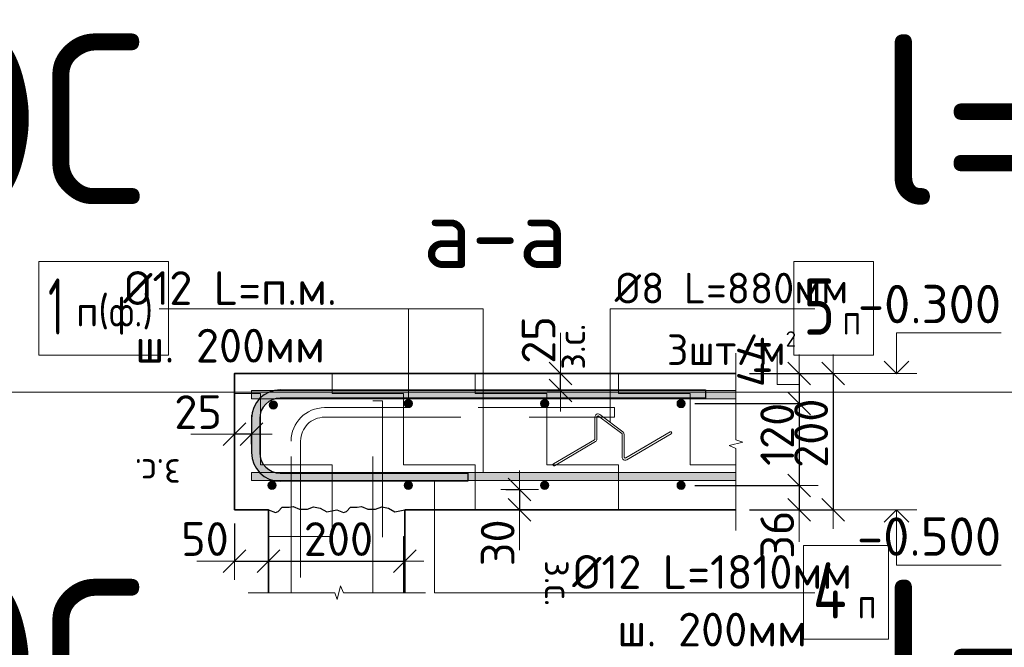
# Model space of a CAD drawing. Header units: metres. Extents: x -38 to 100, y -15 to 19.
# Tile 54 of 63: x 80.182 to 81.626, y 6.978 to 7.898. Entities that reach past the tile are written whole.
import ezdxf

# ---------------------------------------------------------------- set-up
doc = ezdxf.new("R2010")
doc.units = ezdxf.units.M
doc.header["$PDMODE"] = 65
doc.linetypes.add('______2', pattern=[0.27, 0.2, -0.07])
doc.layers.add('XR$4$Размерная линия_ общее', color=7, linetype='Continuous', lineweight=13)
doc.layers.add('XR$4$Текст_ общее_1', color=7, linetype='Continuous', lineweight=13)
doc.styles.add('ISOCPEUR', font='txt')
doc.dimstyles.new('DIMSTYLE_23', dxfattribs={"dimtxt": 0.0495, "dimasz": 0.0555, "dimexe": 0, "dimexo": 0, "dimgap": 0.02475, "dimtad": 2, "dimdec": 0, "dimlfac": 1000, "dimrnd": 1, "dimzin": 12, "dimdsep": 46, "dimtxsty": 'ISOCPEUR', "dimblk1": 'ALL_ML_STRICH', "dimblk2": 'ALL_ML_STRICH', "dimsah": 1, "dimcen": 0, "dimclrd": 7, "dimclre": 256, "dimclrt": 7, "dimadec": 0, "dimazin": 0, "dimtfac": 1, "dimtdec": 0, "dimtix": 1, "dimtmove": 2, "dimatfit": 3, "dimfxl": 0, "dimtvp": 1.2, "dimtzin": 0, "dimlwd": 0, "dimlwe": -3, "dimarcsym": 0})
doc.dimstyles.new('DIMSTYLE_24', dxfattribs={"dimtxt": 0.0495, "dimasz": 0.0555, "dimexe": 0, "dimexo": 0, "dimgap": 0.02475, "dimtad": 2, "dimdec": 0, "dimlfac": 1000, "dimrnd": 1, "dimzin": 12, "dimdsep": 46, "dimtxsty": 'ISOCPEUR', "dimblk1": 'ALL_ML_STRICH', "dimblk2": 'ALL_ML_STRICH', "dimsah": 1, "dimcen": 0, "dimclrd": 7, "dimclre": 256, "dimclrt": 7, "dimadec": 0, "dimazin": 0, "dimtfac": 1, "dimtdec": 0, "dimtix": 1, "dimtmove": 2, "dimatfit": 3, "dimfxl": 0, "dimtvp": 1.2, "dimtzin": 0, "dimlwd": 0, "dimlwe": -3, "dimarcsym": 0})
doc.dimstyles.new('DIMSTYLE_26', dxfattribs={"dimtxt": 0.0495, "dimasz": 0.0555, "dimexe": 0, "dimexo": 0, "dimgap": 0.02475, "dimtad": 2, "dimdec": 0, "dimlfac": 1000, "dimrnd": 1, "dimzin": 12, "dimdsep": 46, "dimtxsty": 'ISOCPEUR', "dimblk1": 'ALL_ML_STRICH', "dimblk2": 'ALL_ML_STRICH', "dimsah": 1, "dimcen": 0, "dimclrd": 7, "dimclre": 256, "dimclrt": 7, "dimadec": 0, "dimazin": 0, "dimtfac": 1, "dimtdec": 0, "dimtix": 1, "dimtmove": 2, "dimatfit": 3, "dimfxl": 0, "dimtzin": 0, "dimlwd": 0, "dimlwe": -3, "dimarcsym": 0})

# ---------------------------------------------------------------- blocks, each defined once
blk = doc.blocks.new('СЛОЖНЫЙ_ОБЪЕКТ_23')
at = {"color": 7, "linetype": 'Continuous', "lineweight": 13, "transparency": 33554687}
blk.add_line((81.4979, 7.1792), (81.3979, 7.1792), dxfattribs=at)
at = {"color": 7, "linetype": 'Continuous', "lineweight": 35, "transparency": 33554687}
blk.add_lwpolyline([(81.4497, 7.1611), (81.4679, 7.1792), (81.486, 7.1611)], dxfattribs=at)
at = {"color": 7, "linetype": 'Continuous', "lineweight": 13, "transparency": 33554687}
blk.add_lwpolyline([(81.4679, 7.1792), (81.4679, 7.0982), (81.6214, 7.0982)], dxfattribs=at)
blk = doc.blocks.new('СЛОЖНЫЙ_ОБЪЕКТ_24')
at = {"linetype": 'Continuous', "lineweight": 13, "transparency": 33554687}
blk.add_hatch(color=7, dxfattribs=at).paths.add_polyline_path([(81.2325, 7.2222), (80.522, 7.2222), (80.522, 7.2342), (81.2325, 7.2342)], flags=16)
at = {"color": 7, "linetype": 'Continuous', "lineweight": 13, "transparency": 33554687}
blk.add_lwpolyline([(81.2325, 7.2222), (80.522, 7.2222), (80.522, 7.2342), (81.2325, 7.2342), (81.2325, 7.2222)], close=True, dxfattribs=at)
blk = doc.blocks.new('СЛОЖНЫЙ_ОБЪЕКТ_31')
at = {"linetype": 'Continuous', "lineweight": 13, "transparency": 33554687}
blk.add_hatch(color=7, dxfattribs=at).paths.add_polyline_path([(81.2325, 7.3422), (80.522, 7.3422), (80.522, 7.3542), (81.2325, 7.3542)], flags=16)
at = {"color": 7, "linetype": 'Continuous', "lineweight": 13, "transparency": 33554687}
blk.add_lwpolyline([(81.2325, 7.3422), (80.522, 7.3422), (80.522, 7.3542), (81.2325, 7.3542), (81.2325, 7.3422)], close=True, dxfattribs=at)
blk = doc.blocks.new('СЛОЖНЫЙ_ОБЪЕКТ_32')
at = {"color": 7, "linetype": 'Continuous', "lineweight": 13, "transparency": 33554687}
blk.add_line((81.4979, 7.3792), (81.3979, 7.3792), dxfattribs=at)
blk.add_lwpolyline([(81.4679, 7.3792), (81.4679, 7.4392), (81.6214, 7.4392)], dxfattribs=at)
at = {"color": 7, "linetype": 'Continuous', "lineweight": 35, "transparency": 33554687}
blk.add_lwpolyline([(81.4497, 7.3974), (81.4679, 7.3792), (81.486, 7.3974)], dxfattribs=at)
blk = doc.blocks.new('ЭЛЕМЕНТ_УЗОРА_8')
at = {"color": 7, "linetype": 'Continuous', "lineweight": 13, "transparency": 33554687}
blk.add_line((81.2325, 7.1492), (81.2325, 7.1492), dxfattribs=at)
blk.add_lwpolyline([(81.2325, 7.4092), (81.2325, 7.2821), (81.2425, 7.2784), (81.2225, 7.2735), (81.2325, 7.2693), (81.2325, 7.1492)], dxfattribs=at)
blk = doc.blocks.new('СЛОЖНЫЙ_ОБЪЕКТ_33')
at = {"linetype": 'Continuous', "lineweight": 18, "transparency": 33554687}
blk.add_hatch(color=252, dxfattribs=at).paths.add_polyline_path([(80.5585, 7.3549), (80.5531, 7.3538), (80.5479, 7.352), (80.543, 7.3496), (80.5384, 7.3465), (80.5343, 7.3429), (80.5307, 7.3388), (80.5276, 7.3342), (80.5252, 7.3293), (80.5234, 7.3241), (80.5224, 7.3187), (80.522, 7.3132), (80.522, 7.2632), (80.5224, 7.2577), (80.5234, 7.2523), (80.5252, 7.2471), (80.5276, 7.2422), (80.5307, 7.2377), (80.5343, 7.2335), (80.5384, 7.2299), (80.543, 7.2268), (80.5479, 7.2244), (80.5531, 7.2227), (80.5585, 7.2216), (80.564, 7.2212), (80.839, 7.2212), (80.839, 7.2332), (80.564, 7.2332), (80.5601, 7.2335), (80.5562, 7.2342), (80.5525, 7.2355), (80.549, 7.2372), (80.5457, 7.2394), (80.5428, 7.242), (80.5402, 7.245), (80.538, 7.2482), (80.5363, 7.2517), (80.535, 7.2555), (80.5342, 7.2593), (80.534, 7.2632), (80.534, 7.3132), (80.5342, 7.3171), (80.535, 7.321), (80.5363, 7.3247), (80.538, 7.3282), (80.5402, 7.3315), (80.5428, 7.3344), (80.5457, 7.337), (80.549, 7.3392), (80.5525, 7.3409), (80.5562, 7.3422), (80.5601, 7.343), (80.564, 7.3432), (81.188, 7.3432), (81.188, 7.3552), (80.564, 7.3552)])
at = {"color": 7, "linetype": 'Continuous', "lineweight": 25, "transparency": 33554687}
for p, q in [((80.564, 7.3552), (81.188, 7.3552)), ((81.188, 7.3552), (81.188, 7.3432)), ((81.188, 7.3432), (80.564, 7.3432)), ((80.522, 7.3132), (80.522, 7.2632)), ((80.534, 7.3132), (80.534, 7.2632)), ((80.564, 7.2332), (80.839, 7.2332)), ((80.839, 7.2212), (80.564, 7.2212)), ((80.839, 7.2332), (80.839, 7.2212))]:
    blk.add_line(p, q, dxfattribs=at)
for centre, radius, start, end in [((80.564, 7.3132), 0.042, 90, 180), ((80.564, 7.3132), 0.03, 90, 180), ((80.564, 7.2632), 0.042, 180, 270), ((80.564, 7.2632), 0.03, 180, 270)]:
    blk.add_arc(centre, radius, start, end, dxfattribs=at)
blk = doc.blocks.new('СЛОЖНЫЙ_ОБЪЕКТ_34')
at = {"color": 7, "linetype": 'Continuous', "lineweight": 18, "transparency": 33554687}
for p, q in [((81.0256, 7.2833), (81.0256, 7.3155)), ((81.0286, 7.2833), (81.0286, 7.3155)), ((81.031, 7.3167), (81.0649, 7.2911)), ((81.0329, 7.3191), (81.0667, 7.2935)), ((81.0708, 7.2554), (81.1359, 7.2936)), ((80.9647, 7.2467), (81.0248, 7.282)), ((80.9663, 7.2441), (81.0264, 7.2794)), ((81.0655, 7.2567), (81.0655, 7.2899)), ((81.0685, 7.2567), (81.0685, 7.2899)), ((81.0723, 7.2528), (81.1374, 7.291))]:
    blk.add_line(p, q, dxfattribs=at)
for centre, radius, start, end in [((81.0301, 7.3155), 0.00454, 52.9078, 180), ((81.0301, 7.3155), 0.00151, 52.9078, 180), ((81.064, 7.2899), 0.00454, 0, 52.9078), ((81.1367, 7.2923), 0.00151, 300.447, 120.447), ((81.0241, 7.2833), 0.00151, 300.447, 0), ((81.0241, 7.2833), 0.00454, 300.447, 0), ((81.064, 7.2899), 0.00151, 0, 52.9078), ((81.07, 7.2567), 0.00454, 180, 300.447), ((81.07, 7.2567), 0.00151, 180, 300.447), ((80.9655, 7.2454), 0.00151, 120.447, 300.447)]:
    blk.add_arc(centre, radius, start, end, dxfattribs=at)
blk = doc.blocks.new('ЭЛЕМЕНТ_УЗОРА_9')
at = {"color": 7, "linetype": 'Continuous', "lineweight": 13, "transparency": 33554687}
blk.add_line((80.777, 7.0577), (80.777, 7.0577), dxfattribs=at)
blk.add_lwpolyline([(80.517, 7.0577), (80.6441, 7.0577), (80.6478, 7.0477), (80.6527, 7.0677), (80.6569, 7.0577), (80.777, 7.0577)], dxfattribs=at)
blk = doc.blocks.new('СЛОЖНЫЙ_ОБЪЕКТ_35')
at = {"color": 8, "linetype": '______2', "lineweight": 13, "transparency": 33554687}
for points in [[(80.629, 7.3152), (81.0542, 7.3152), (81.0542, 7.3292), (80.629, 7.3292)], [(80.594, 7.2802), (80.594, 7.0577), (80.58, 7.0577), (80.58, 7.2802)]]:
    blk.add_lwpolyline(points, dxfattribs=at)
for radius in [0.049, 0.035]:
    blk.add_arc((80.629, 7.2802), radius, 90, 180, dxfattribs=at)
blk = doc.blocks.new('ЭЛЕМЕНТ_УЗОРА_10')
at = {"color": 7, "linetype": 'Continuous', "lineweight": 25, "transparency": 33554687}
blk.add_line((80.747, 7.1792), (80.747, 7.1792), dxfattribs=at)
for points in [[(80.547, 7.1792), (80.557, 7.1752), (80.5613, 7.1771), (80.567, 7.1832), (80.577, 7.1832), (80.5831, 7.1843), (80.5925, 7.1802), (80.6039, 7.1804), (80.6129, 7.1839), (80.6228, 7.1817), (80.6324, 7.1762), (80.647, 7.1792)], [(80.647, 7.1792), (80.657, 7.1752), (80.6613, 7.1771), (80.667, 7.1832), (80.677, 7.1832), (80.6831, 7.1843), (80.6925, 7.1802), (80.7039, 7.1804), (80.7129, 7.1839), (80.7228, 7.1817), (80.7324, 7.1762), (80.747, 7.1792)]]:
    blk.add_lwpolyline(points, dxfattribs=at)
blk = doc.blocks.new('ALL_ML_STRICH')
at = {"color": 0, "linetype": 'ByBlock', "lineweight": -2}
for p, q in [((-0.3, -0.3), (0.3, 0.3)), ((0, -0.5), (0, 0.5)), ((-1, 0), (0.5, 0))]:
    blk.add_line(p, q, dxfattribs=at)
blk = doc.blocks.new('*D404')
at = {"layer": 'DEFPOINTS', "color": 7, "linetype": 'Continuous', "lineweight": 13, "transparency": 33554687}
for p in [(80.8752, 7.2092), (80.9152, 7.2092), (80.8752, 7.1792)]:
    blk.add_point(p, dxfattribs=at)
at = {"layer": 'XR$4$Размерная линия_ общее', "color": 253, "linetype": 'Continuous', "lineweight": -2, "true_color": 0xa0a0a0, "transparency": 33554687}
for p, q in [((80.8952, 7.2092), (80.9152, 7.2092)), ((80.8952, 7.1792), (80.9152, 7.1792))]:
    blk.add_line(p, q, dxfattribs=at)
at = {"layer": 'XR$4$Размерная линия_ общее', "color": 7, "linetype": 'Continuous', "lineweight": -2, "transparency": 33554687}
blk.add_line((80.9152, 7.2092), (80.9152, 7.1792), dxfattribs=at)
at = {"layer": 'XR$4$Размерная линия_ общее', "color": 7, "linetype": 'Continuous', "lineweight": 13, "transparency": 33554687, "xscale": 0.0555, "yscale": 0.0555, "zscale": 0.0555}
for p, rotation in [((80.9152, 7.2092), 90), ((80.9152, 7.1792), 270)]:
    blk.add_blockref('ALL_ML_STRICH', p, dxfattribs=dict(at, rotation=rotation))
at = {"layer": 'XR$4$Размерная линия_ общее', "color": 7, "linetype": 'Continuous', "lineweight": 13, "transparency": 33554687, "insert": (80.883, 7.1309), "char_height": 0.0495, "width": 0.099, "attachment_point": 5, "rotation": 90, "style": 'ISOCPEUR'}
blk.add_mtext('\\A1;{30}', dxfattribs=at)
at = {"layer": 'XR$4$Размерная линия_ общее', "color": 7, "linetype": 'Continuous', "lineweight": 13, "transparency": 33554687, "insert": (80.9927, 7.1055), "char_height": 0.0405, "width": 0.002025, "attachment_point": 1, "rotation": 270, "line_spacing_factor": 0.60241, "style": 'ISOCPEUR'}
blk.add_mtext('з.с.', dxfattribs=at)
blk = doc.blocks.new('*D411')
at = {"layer": 'DEFPOINTS', "color": 7, "linetype": 'Continuous', "lineweight": 13, "transparency": 33554687}
for p in [(81.2325, 7.3792), (81.3749, 7.3792), (81.2325, 7.1792)]:
    blk.add_point(p, dxfattribs=at)
at = {"layer": 'XR$4$Размерная линия_ общее', "color": 253, "linetype": 'Continuous', "lineweight": -2, "true_color": 0xa0a0a0, "transparency": 33554687}
for p, q in [((81.2525, 7.3792), (81.3749, 7.3792)), ((81.2525, 7.1792), (81.3749, 7.1792))]:
    blk.add_line(p, q, dxfattribs=at)
at = {"layer": 'XR$4$Размерная линия_ общее', "color": 7, "linetype": 'Continuous', "lineweight": -2, "transparency": 33554687}
blk.add_line((81.3749, 7.3792), (81.3749, 7.1792), dxfattribs=at)
at = {"layer": 'XR$4$Размерная линия_ общее', "color": 7, "linetype": 'Continuous', "lineweight": 13, "transparency": 33554687, "xscale": 0.0555, "yscale": 0.0555, "zscale": 0.0555}
for p, rotation in [((81.3749, 7.3792), 90), ((81.3749, 7.1792), 270)]:
    blk.add_blockref('ALL_ML_STRICH', p, dxfattribs=dict(at, rotation=rotation))
at = {"layer": 'XR$4$Размерная линия_ общее', "color": 7, "linetype": 'Continuous', "lineweight": 13, "transparency": 33554687, "insert": (81.3427, 7.2917), "char_height": 0.0495, "width": 0.1485, "attachment_point": 5, "rotation": 90, "style": 'ISOCPEUR'}
blk.add_mtext('\\A1;{200}', dxfattribs=at)
blk = doc.blocks.new('*D412')
at = {"layer": 'DEFPOINTS', "color": 7, "linetype": 'Continuous', "lineweight": 13, "transparency": 33554687}
for p in [(81.2325, 7.3792), (81.3252, 7.3792), (81.152, 7.3352)]:
    blk.add_point(p, dxfattribs=at)
at = {"layer": 'XR$4$Размерная линия_ общее', "color": 253, "linetype": 'Continuous', "lineweight": -2, "true_color": 0xa0a0a0, "transparency": 33554687}
for p, q in [((81.2525, 7.3792), (81.3252, 7.3792)), ((81.172, 7.3352), (81.3252, 7.3352))]:
    blk.add_line(p, q, dxfattribs=at)
at = {"layer": 'XR$4$Размерная линия_ общее', "color": 7, "linetype": 'Continuous', "lineweight": -2, "transparency": 33554687}
blk.add_line((81.3252, 7.3792), (81.3252, 7.3352), dxfattribs=at)
at = {"layer": 'XR$4$Размерная линия_ общее', "color": 7, "linetype": 'Continuous', "lineweight": 13, "transparency": 33554687, "xscale": 0.0555, "yscale": 0.0555, "zscale": 0.0555}
for p, rotation in [((81.3252, 7.3792), 90), ((81.3252, 7.3352), 270)]:
    blk.add_blockref('ALL_ML_STRICH', p, dxfattribs=dict(at, rotation=rotation))
at = {"layer": 'XR$4$Размерная линия_ общее', "color": 7, "linetype": 'Continuous', "lineweight": 13, "transparency": 33554687, "insert": (81.259, 7.3965), "char_height": 0.0495, "width": 0.099, "attachment_point": 5, "rotation": 90, "style": 'ISOCPEUR'}
blk.add_mtext('\\A1;{44}', dxfattribs=at)
blk = doc.blocks.new('*D413')
at = {"layer": 'DEFPOINTS', "color": 7, "linetype": 'Continuous', "lineweight": 13, "transparency": 33554687}
for p in [(81.152, 7.3352), (81.3252, 7.3352), (81.152, 7.2152)]:
    blk.add_point(p, dxfattribs=at)
at = {"layer": 'XR$4$Размерная линия_ общее', "color": 253, "linetype": 'Continuous', "lineweight": -2, "true_color": 0xa0a0a0, "transparency": 33554687}
for p, q in [((81.172, 7.3352), (81.3252, 7.3352)), ((81.172, 7.2152), (81.3252, 7.2152))]:
    blk.add_line(p, q, dxfattribs=at)
at = {"layer": 'XR$4$Размерная линия_ общее', "color": 7, "linetype": 'Continuous', "lineweight": -2, "transparency": 33554687}
blk.add_line((81.3252, 7.3352), (81.3252, 7.2152), dxfattribs=at)
at = {"layer": 'XR$4$Размерная линия_ общее', "color": 7, "linetype": 'Continuous', "lineweight": 13, "transparency": 33554687, "xscale": 0.0555, "yscale": 0.0555, "zscale": 0.0555}
for p, rotation in [((81.3252, 7.3352), 90), ((81.3252, 7.2152), 270)]:
    blk.add_blockref('ALL_ML_STRICH', p, dxfattribs=dict(at, rotation=rotation))
at = {"layer": 'XR$4$Размерная линия_ общее', "color": 7, "linetype": 'Continuous', "lineweight": 13, "transparency": 33554687, "insert": (81.293, 7.2901), "char_height": 0.0495, "width": 0.1485, "attachment_point": 5, "rotation": 90, "style": 'ISOCPEUR'}
blk.add_mtext('\\A1;{120}', dxfattribs=at)
blk = doc.blocks.new('*D414')
at = {"layer": 'DEFPOINTS', "color": 7, "linetype": 'Continuous', "lineweight": 13, "transparency": 33554687}
for p in [(81.152, 7.2152), (81.3252, 7.2152), (81.2325, 7.1792)]:
    blk.add_point(p, dxfattribs=at)
at = {"layer": 'XR$4$Размерная линия_ общее', "color": 253, "linetype": 'Continuous', "lineweight": -2, "true_color": 0xa0a0a0, "transparency": 33554687}
for p, q in [((81.172, 7.2152), (81.3252, 7.2152)), ((81.2525, 7.1792), (81.3252, 7.1792))]:
    blk.add_line(p, q, dxfattribs=at)
at = {"layer": 'XR$4$Размерная линия_ общее', "color": 7, "linetype": 'Continuous', "lineweight": -2, "transparency": 33554687}
blk.add_line((81.3252, 7.2152), (81.3252, 7.1792), dxfattribs=at)
at = {"layer": 'XR$4$Размерная линия_ общее', "color": 7, "linetype": 'Continuous', "lineweight": 13, "transparency": 33554687, "xscale": 0.0555, "yscale": 0.0555, "zscale": 0.0555}
for p, rotation in [((81.3252, 7.2152), 90), ((81.3252, 7.1792), 270)]:
    blk.add_blockref('ALL_ML_STRICH', p, dxfattribs=dict(at, rotation=rotation))
at = {"layer": 'XR$4$Размерная линия_ общее', "color": 7, "linetype": 'Continuous', "lineweight": 13, "transparency": 33554687, "insert": (81.293, 7.1429), "char_height": 0.0495, "width": 0.099, "attachment_point": 5, "rotation": 90, "style": 'ISOCPEUR'}
blk.add_mtext('\\A1;{36}', dxfattribs=at)
blk = doc.blocks.new('*D415')
at = {"layer": 'DEFPOINTS', "color": 7, "linetype": 'Continuous', "lineweight": 13, "transparency": 33554687}
for p in [(80.522, 7.2905), (80.497, 7.2505), (80.522, 7.2555)]:
    blk.add_point(p, dxfattribs=at)
at = {"layer": 'XR$4$Размерная линия_ общее', "color": 253, "linetype": 'Continuous', "lineweight": -2, "true_color": 0xa0a0a0, "transparency": 33554687}
for p, q in [((80.497, 7.2705), (80.497, 7.2905)), ((80.522, 7.2755), (80.522, 7.2905))]:
    blk.add_line(p, q, dxfattribs=at)
at = {"layer": 'XR$4$Размерная линия_ общее', "color": 7, "linetype": 'Continuous', "lineweight": -2, "transparency": 33554687}
blk.add_line((80.522, 7.2905), (80.497, 7.2905), dxfattribs=at)
at = {"layer": 'XR$4$Размерная линия_ общее', "color": 7, "linetype": 'Continuous', "lineweight": 13, "transparency": 33554687, "xscale": 0.0555, "yscale": 0.0555, "zscale": 0.0555}
for p, rotation in [((80.522, 7.2905), 360), ((80.497, 7.2905), 180)]:
    blk.add_blockref('ALL_ML_STRICH', p, dxfattribs=dict(at, rotation=rotation))
at = {"layer": 'XR$4$Размерная линия_ общее', "color": 7, "linetype": 'Continuous', "lineweight": 13, "transparency": 33554687, "insert": (80.4437, 7.3227), "char_height": 0.0495, "width": 0.099, "attachment_point": 5, "style": 'ISOCPEUR'}
blk.add_mtext('\\A1;{25}', dxfattribs=at)
at = {"layer": 'XR$4$Размерная линия_ общее', "color": 7, "linetype": 'Continuous', "lineweight": 13, "transparency": 33554687, "insert": (80.4182, 7.2133), "char_height": 0.0405, "width": 0.002025, "attachment_point": 1, "rotation": 180, "line_spacing_factor": 0.60241, "style": 'ISOCPEUR'}
blk.add_mtext('з.с.', dxfattribs=at)
blk = doc.blocks.new('*D416')
at = {"layer": 'DEFPOINTS', "color": 7, "linetype": 'Continuous', "lineweight": 13, "transparency": 33554687}
for p in [(80.497, 7.1792), (80.497, 7.1042), (80.547, 7.0577)]:
    blk.add_point(p, dxfattribs=at)
at = {"layer": 'XR$4$Размерная линия_ общее', "color": 253, "linetype": 'Continuous', "lineweight": -2, "true_color": 0xa0a0a0, "transparency": 33554687}
for p, q in [((80.497, 7.1592), (80.497, 7.1042)), ((80.547, 7.0777), (80.547, 7.1042))]:
    blk.add_line(p, q, dxfattribs=at)
at = {"layer": 'XR$4$Размерная линия_ общее', "color": 7, "linetype": 'Continuous', "lineweight": -2, "transparency": 33554687}
blk.add_line((80.497, 7.1042), (80.547, 7.1042), dxfattribs=at)
at = {"layer": 'XR$4$Размерная линия_ общее', "color": 7, "linetype": 'Continuous', "lineweight": 13, "transparency": 33554687, "xscale": 0.0555, "yscale": 0.0555, "zscale": 0.0555, "rotation": 180}
blk.add_blockref('ALL_ML_STRICH', (80.497, 7.1042), dxfattribs=at)
at = {"layer": 'XR$4$Размерная линия_ общее', "color": 7, "linetype": 'Continuous', "lineweight": 13, "transparency": 33554687, "xscale": 0.0555, "yscale": 0.0555, "zscale": 0.0555}
blk.add_blockref('ALL_ML_STRICH', (80.547, 7.1042), dxfattribs=at)
at = {"layer": 'XR$4$Размерная линия_ общее', "color": 7, "linetype": 'Continuous', "lineweight": 13, "transparency": 33554687, "insert": (80.4537, 7.1365), "char_height": 0.0495, "width": 0.099, "attachment_point": 5, "style": 'ISOCPEUR'}
blk.add_mtext('\\A1;{50}', dxfattribs=at)
blk = doc.blocks.new('*D417')
at = {"layer": 'DEFPOINTS', "color": 7, "linetype": 'Continuous', "lineweight": 13, "transparency": 33554687}
for p in [(80.547, 7.1042), (80.547, 7.0577), (80.747, 7.0577)]:
    blk.add_point(p, dxfattribs=at)
at = {"layer": 'XR$4$Размерная линия_ общее', "color": 253, "linetype": 'Continuous', "lineweight": -2, "true_color": 0xa0a0a0, "transparency": 33554687}
for p, q in [((80.547, 7.0777), (80.547, 7.1042)), ((80.747, 7.0777), (80.747, 7.1042))]:
    blk.add_line(p, q, dxfattribs=at)
at = {"layer": 'XR$4$Размерная линия_ общее', "color": 7, "linetype": 'Continuous', "lineweight": -2, "transparency": 33554687}
blk.add_line((80.547, 7.1042), (80.747, 7.1042), dxfattribs=at)
at = {"layer": 'XR$4$Размерная линия_ общее', "color": 7, "linetype": 'Continuous', "lineweight": 13, "transparency": 33554687, "xscale": 0.0555, "yscale": 0.0555, "zscale": 0.0555, "rotation": 180}
blk.add_blockref('ALL_ML_STRICH', (80.547, 7.1042), dxfattribs=at)
at = {"layer": 'XR$4$Размерная линия_ общее', "color": 7, "linetype": 'Continuous', "lineweight": 13, "transparency": 33554687, "xscale": 0.0555, "yscale": 0.0555, "zscale": 0.0555}
blk.add_blockref('ALL_ML_STRICH', (80.747, 7.1042), dxfattribs=at)
at = {"layer": 'XR$4$Размерная линия_ общее', "color": 7, "linetype": 'Continuous', "lineweight": 13, "transparency": 33554687, "insert": (80.6495, 7.1365), "char_height": 0.0495, "width": 0.1485, "attachment_point": 5, "style": 'ISOCPEUR'}
blk.add_mtext('\\A1;{200}', dxfattribs=at)
blk = doc.blocks.new('*D418')
at = {"layer": 'DEFPOINTS', "color": 7, "linetype": 'Continuous', "lineweight": 13, "transparency": 33554687}
for p in [(80.9352, 7.3792), (80.9352, 7.3542), (80.9752, 7.3542)]:
    blk.add_point(p, dxfattribs=at)
at = {"layer": 'XR$4$Размерная линия_ общее', "color": 253, "linetype": 'Continuous', "lineweight": -2, "true_color": 0xa0a0a0, "transparency": 33554687}
for p, q in [((80.9552, 7.3792), (80.9752, 7.3792)), ((80.9552, 7.3542), (80.9752, 7.3542))]:
    blk.add_line(p, q, dxfattribs=at)
at = {"layer": 'XR$4$Размерная линия_ общее', "color": 7, "linetype": 'Continuous', "lineweight": -2, "transparency": 33554687}
blk.add_line((80.9752, 7.3542), (80.9752, 7.3792), dxfattribs=at)
at = {"layer": 'XR$4$Размерная линия_ общее', "color": 7, "linetype": 'Continuous', "lineweight": 13, "transparency": 33554687, "xscale": 0.0555, "yscale": 0.0555, "zscale": 0.0555}
for p, rotation in [((80.9752, 7.3542), 270), ((80.9752, 7.3792), 90)]:
    blk.add_blockref('ALL_ML_STRICH', p, dxfattribs=dict(at, rotation=rotation))
at = {"layer": 'XR$4$Размерная линия_ общее', "color": 7, "linetype": 'Continuous', "lineweight": 13, "transparency": 33554687, "insert": (80.9707, 7.3848), "char_height": 0.0405, "width": 0.002025, "attachment_point": 1, "rotation": 90, "line_spacing_factor": 0.60241, "style": 'ISOCPEUR'}
blk.add_mtext('з.с.', dxfattribs=at)
at = {"layer": 'XR$4$Размерная линия_ общее', "color": 7, "linetype": 'Continuous', "lineweight": 13, "transparency": 33554687, "insert": (80.943, 7.4285), "char_height": 0.0495, "width": 0.099, "attachment_point": 5, "rotation": 90, "style": 'ISOCPEUR'}
blk.add_mtext('\\A1;{25}', dxfattribs=at)

msp = doc.modelspace()

# ---------------------------------------------------------------- hatches: boundary and pattern name
at = {"linetype": 'Continuous', "lineweight": 13, "transparency": 33554687}
h = msp.add_hatch(dxfattribs=at)
h.set_pattern_fill('____', scale=0.105, style=0, pattern_type=2)
h.set_pattern_definition([(0, (0.21, 0.21), (0.105, 0.105), [0.105, -0.105]), (90, (0.21, 0.21), (-0.105, 0.105), [0.105, -0.105])])
h.paths.add_polyline_path([(80.497, 7.3792), (80.497, 7.1792), (81.2325, 7.1792), (81.2325, 7.3792)], flags=0)
for points in [[(80.5553, 7.3391), (80.5527, 7.3391), (80.5503, 7.3379), (80.5486, 7.3358), (80.548, 7.3332), (80.5486, 7.3306), (80.5503, 7.3285), (80.5527, 7.3274), (80.5553, 7.3274), (80.5577, 7.3285), (80.5594, 7.3306), (80.56, 7.3332), (80.5594, 7.3358), (80.5577, 7.3379)], [(80.7533, 7.3411), (80.7507, 7.3411), (80.7483, 7.3399), (80.7466, 7.3378), (80.746, 7.3352), (80.7466, 7.3326), (80.7483, 7.3305), (80.7507, 7.3294), (80.7533, 7.3294), (80.7557, 7.3305), (80.7574, 7.3326), (80.758, 7.3352), (80.7574, 7.3378), (80.7557, 7.3399)], [(80.9533, 7.3411), (80.9507, 7.3411), (80.9483, 7.3399), (80.9466, 7.3378), (80.946, 7.3352), (80.9466, 7.3326), (80.9483, 7.3305), (80.9507, 7.3294), (80.9533, 7.3294), (80.9557, 7.3305), (80.9574, 7.3326), (80.958, 7.3352), (80.9574, 7.3378), (80.9557, 7.3399)], [(81.1533, 7.3411), (81.1507, 7.3411), (81.1483, 7.3399), (81.1466, 7.3378), (81.146, 7.3352), (81.1466, 7.3326), (81.1483, 7.3305), (81.1507, 7.3294), (81.1533, 7.3294), (81.1557, 7.3305), (81.1574, 7.3326), (81.158, 7.3352), (81.1574, 7.3378), (81.1557, 7.3399)], [(80.5533, 7.2211), (80.5507, 7.2211), (80.5483, 7.2199), (80.5466, 7.2178), (80.546, 7.2152), (80.5466, 7.2126), (80.5483, 7.2105), (80.5507, 7.2094), (80.5533, 7.2094), (80.5557, 7.2105), (80.5574, 7.2126), (80.558, 7.2152), (80.5574, 7.2178), (80.5557, 7.2199)], [(80.7533, 7.2211), (80.7507, 7.2211), (80.7483, 7.2199), (80.7466, 7.2178), (80.746, 7.2152), (80.7466, 7.2126), (80.7483, 7.2105), (80.7507, 7.2094), (80.7533, 7.2094), (80.7557, 7.2105), (80.7574, 7.2126), (80.758, 7.2152), (80.7574, 7.2178), (80.7557, 7.2199)], [(80.9533, 7.2211), (80.9507, 7.2211), (80.9483, 7.2199), (80.9466, 7.2178), (80.946, 7.2152), (80.9466, 7.2126), (80.9483, 7.2105), (80.9507, 7.2094), (80.9533, 7.2094), (80.9557, 7.2105), (80.9574, 7.2126), (80.958, 7.2152), (80.9574, 7.2178), (80.9557, 7.2199)], [(81.1533, 7.2211), (81.1507, 7.2211), (81.1483, 7.2199), (81.1466, 7.2178), (81.146, 7.2152), (81.1466, 7.2126), (81.1483, 7.2105), (81.1507, 7.2094), (81.1533, 7.2094), (81.1557, 7.2105), (81.1574, 7.2126), (81.158, 7.2152), (81.1574, 7.2178), (81.1557, 7.2199)]]:
    msp.add_hatch(color=7, dxfattribs=at).paths.add_polyline_path(points)
h = msp.add_hatch(dxfattribs=at)
h.set_pattern_fill('____', color=254, scale=0.105, angle=90, style=0, pattern_type=2)
h.set_pattern_definition([(90, (-0.21, 0.21), (-0.105, 0.105), [0.105, -0.105]), (180, (-0.21, 0.21), (-0.105, -0.105), [0.105, -0.105])])
h.paths.add_polyline_path([(80.547, 7.1792), (80.547, 7.0577), (80.747, 7.0577), (80.747, 7.1792)], flags=0)

# ---------------------------------------------------------------- linework, layer by layer
at = {"color": 7, "linetype": 'Continuous', "lineweight": 13, "transparency": 33554687}
for p, q in [((80.9752, 7.3792), (80.9752, 7.4392)), ((88.0842, 7.3519), (69.5842, 7.3519)), ((80.497, 7.2905), (80.433, 7.2905)), ((80.9152, 7.1792), (80.9152, 7.1202)), ((81.3252, 7.1792), (81.3252, 7.1322)), ((80.497, 7.1042), (80.442, 7.1042))]:
    msp.add_line(p, q, dxfattribs=at)
at = {"color": 7, "linetype": 'Continuous', "lineweight": 35, "transparency": 33554687}
for p, q in [((80.547, 7.1792), (80.497, 7.1792)), ((80.547, 7.1792), (80.547, 7.0577)), ((80.747, 7.1792), (80.747, 7.0577)), ((80.747, 7.1792), (81.2325, 7.1792))]:
    msp.add_line(p, q, dxfattribs=at)
at = {"color": 7, "linetype": 'Continuous', "lineweight": 13, "transparency": 33554687}
for points in [[(81.3479, 7.4742), (81.0478, 7.4742), (81.0478, 7.3079)], [(81.2928, 7.4092), (81.2928, 7.3632), (81.3252, 7.3632)], [(81.3479, 7.0577), (80.7903, 7.0577), (80.7903, 7.2222)]]:
    msp.add_lwpolyline(points, dxfattribs=at)
at = {"color": 7, "linetype": 'Continuous', "lineweight": 35, "transparency": 33554687}
msp.add_lwpolyline([(81.2325, 7.3792), (80.497, 7.3792), (80.497, 7.1792)], dxfattribs=at)
at = {"color": 8, "linetype": '______2', "lineweight": 13, "transparency": 33554687}
msp.add_lwpolyline([(80.7, 7.0577), (80.7, 7.3392), (80.714, 7.3392), (80.714, 7.0577), (80.7, 7.0577)], close=True, dxfattribs=at)
at = {"color": 7, "linetype": 'Continuous', "lineweight": 18, "transparency": 33554687}
for centre in [(80.554, 7.3332), (80.752, 7.3352), (80.952, 7.3352), (81.152, 7.3352), (80.552, 7.2152), (80.752, 7.2152), (80.952, 7.2152), (81.152, 7.2152)]:
    msp.add_circle(centre, 0.006, dxfattribs=at)
at = {"layer": 'XR$4$Текст_ общее_1', "color": 7, "linetype": 'Continuous', "lineweight": 13, "transparency": 33554687}
msp.add_line((80.752, 7.3352), (80.752, 7.4742), dxfattribs=at)
for points in [[(80.2099, 7.406), (80.4002, 7.406), (80.4002, 7.5435), (80.2099, 7.5435), (80.2099, 7.406)], [(81.3173, 7.406), (81.434, 7.406), (81.434, 7.5435), (81.3173, 7.5435), (81.3173, 7.406)], [(80.8617, 7.2342), (80.8617, 7.4742), (80.3865, 7.4742)], [(81.3313, 6.9895), (81.4563, 6.9895), (81.4563, 7.127), (81.3313, 7.127), (81.3313, 6.9895)]]:
    msp.add_lwpolyline(points, dxfattribs=at)

# ---------------------------------------------------------------- block references
at = {"color": 7, "linetype": 'Continuous', "lineweight": 35, "transparency": 33554687}
for name in ['СЛОЖНЫЙ_ОБЪЕКТ_32', 'СЛОЖНЫЙ_ОБЪЕКТ_23']:
    msp.add_blockref(name, (0, 0), dxfattribs=at)
at = {"color": 7, "linetype": 'Continuous', "lineweight": 13, "transparency": 33554687}
for name in ['ЭЛЕМЕНТ_УЗОРА_8', 'СЛОЖНЫЙ_ОБЪЕКТ_31', 'СЛОЖНЫЙ_ОБЪЕКТ_24', 'ЭЛЕМЕНТ_УЗОРА_9']:
    msp.add_blockref(name, (0, 0), dxfattribs=at)
at = {"color": 7, "linetype": 'Continuous', "lineweight": 18, "transparency": 33554687}
for name in ['СЛОЖНЫЙ_ОБЪЕКТ_33', 'СЛОЖНЫЙ_ОБЪЕКТ_34']:
    msp.add_blockref(name, (0, 0), dxfattribs=at)
at = {"color": 8, "linetype": '______2', "lineweight": 13, "transparency": 33554687}
msp.add_blockref('СЛОЖНЫЙ_ОБЪЕКТ_35', (0, 0), dxfattribs=at)
at = {"color": 7, "linetype": 'Continuous', "lineweight": 25, "transparency": 33554687}
msp.add_blockref('ЭЛЕМЕНТ_УЗОРА_10', (0, 0), dxfattribs=at)

# ---------------------------------------------------------------- texts
at = {"color": 7, "linetype": 'Continuous', "lineweight": 35, "transparency": 33554687, "char_height": 0.25, "attachment_point": 7, "style": 'ISOCPEUR'}
for s, insert, width in [('\\W0.97;l=3355 мм', (81.4392, 7.6269), 1.64508), ('\\W0.95;А500С', (79.5002, 7.6269), 1.042909), ('\\W0.97;l=5850 мм', (81.4392, 6.8269), 1.64508), ('\\W0.95;А500С', (79.5002, 6.8269), 1.042909)]:
    msp.add_mtext(s, dxfattribs=dict(at, insert=insert, width=width))
at = {"color": 7, "linetype": 'Continuous', "lineweight": 50, "transparency": 33554687, "insert": (80.8792, 7.5847), "char_height": 0.10125, "width": 0.27945, "attachment_point": 5, "style": 'ISOCPEUR'}
msp.add_mtext('\\A1;{\\fISOCPEUR|i0|b0;\\H0.101250;\\W1.000000;\\C7;а-а}\\P', dxfattribs=at)
at = {"color": 7, "linetype": 'Continuous', "lineweight": 13, "transparency": 33554687, "attachment_point": 2}
for s, insert, char_height, width, line_spacing_factor in [('\\A1;{\\fISOCPEUR|i0|b0;\\H0.049500;\\W1.000000;\\C7;Ø12 L=п.м.}\\P{\\fISOCPEUR|i0|b0;\\H0.049500;\\W1.000000;\\C7;ш. 200мм}\\P', (80.4905, 7.5294), 0.0495, 0.330041, 1.024096), ('\\A1;{\\fISOCPEUR|i0|b0;\\H0.045000;\\W1.000000;\\C7;Ø8 L=880мм}\\P{\\fISOCPEUR|i0|b0;\\H0.045000;\\W1.000000;\\C7;3шт/м\\fISOCPEUR|i0|b0;\\H0.500000x;\\S2^ ;}\\P', (81.2259, 7.5271), 0.045, 0.349538, 1.144578), ('\\A1;{\\fISOCPEUR|i0|b0;\\H0.049500;\\W1.000000;\\C7;Ø12 L=1810мм}\\P{\\fISOCPEUR|i0|b0;\\H0.049500;\\W1.000000;\\C7;ш. 200мм}\\P', (81.1975, 7.1129), 0.0495, 0.424091, 1.024096)]:
    msp.add_mtext(s, dxfattribs=dict(at, insert=insert, char_height=char_height, width=width, line_spacing_factor=line_spacing_factor))
at = {"color": 7, "linetype": 'Continuous', "lineweight": 13, "transparency": 33554687, "char_height": 0.05625, "width": 0.240469, "attachment_point": 9, "style": 'ISOCPEUR'}
for s, insert in [('\\A1;{\\fISOCPEUR|i0|b0;\\H0.056250;\\W1.000000;\\C7;-0.300}\\P', (81.6214, 7.453)), ('\\A1;{\\fISOCPEUR|i0|b0;\\H0.056250;\\W1.000000;\\C7;-0.500}\\P', (81.6214, 7.112))]:
    msp.add_mtext(s, dxfattribs=dict(at, insert=insert))
at = {"layer": 'XR$4$Текст_ общее_1', "color": 7, "linetype": 'Continuous', "lineweight": 13, "transparency": 33554687, "attachment_point": 7, "rotation": 0, "style": 'ISOCPEUR'}
for s, insert, char_height, width in [('\\W0.56;1', (80.2237, 7.4363), 0.0825, 0.064167), ('\\W0.93;п(ф.)', (80.2649, 7.4363), 0.045, 0.14237)]:
    msp.add_mtext(s, dxfattribs=dict(at, insert=insert, char_height=char_height, width=width))
at = {"layer": 'XR$4$Текст_ общее_1', "color": 7, "linetype": 'Continuous', "lineweight": 13, "transparency": 33554687, "attachment_point": 7, "style": 'ISOCPEUR'}
for s, insert, char_height, width in [('\\W0.78;5', (81.331, 7.4363), 0.0825, 0.089762), ('\\W0.78;п', (81.3888, 7.4363), 0.045, 0.048961), ('\\W0.80;4', (81.3451, 7.0198), 0.0825, 0.098954), ('\\W0.78;п', (81.4111, 7.0198), 0.045, 0.048961)]:
    msp.add_mtext(s, dxfattribs=dict(at, insert=insert, char_height=char_height, width=width))

# ---------------------------------------------------------------- dimensions: what is measured, and where the dimension line sits
at = {"layer": 'XR$4$Размерная линия_ общее', "color": 7, "linetype": 'Continuous', "lineweight": 13, "transparency": 33554687}
for base, p1, p2, angle, dimstyle, picture, middle in [((80.9752, 7.3792), (80.9552, 7.3542), (80.9552, 7.3792), 90, 'DIMSTYLE_24', '*D418', (80.943, 7.4285)), ((80.497, 7.2905), (80.522, 7.2755), (80.497, 7.2705), 180, 'DIMSTYLE_24', '*D415', (80.4437, 7.3227)), ((80.9152, 7.1792), (80.8952, 7.2092), (80.8952, 7.1792), 270, 'DIMSTYLE_23', '*D404', (80.883, 7.1309))]:
    dim = msp.add_linear_dim(base=base, p1=p1, p2=p2, angle=angle, text='<>\\Xз.с.', dimstyle=dimstyle, override={"dimpost": '<>', "dimclrd": 7, "dimclre": 253, "dimclrt": 7, "dimlwd": 0, "dimlwe": 65533}, dxfattribs=at)
    dim.commit()
    dim.dimension.update_dxf_attribs({"geometry": picture, "text_midpoint": middle, "dimtype": 160})
for base, p1, p2, dimstyle, picture, middle in [((81.3252, 7.3352), (81.2525, 7.3792), (81.172, 7.3352), 'DIMSTYLE_24', '*D412', (81.259, 7.3965)), ((81.3749, 7.1792), (81.2525, 7.3792), (81.2525, 7.1792), 'DIMSTYLE_26', '*D411', (81.3427, 7.2917)), ((81.3252, 7.2152), (81.172, 7.3352), (81.172, 7.2152), 'DIMSTYLE_24', '*D413', (81.293, 7.2901)), ((81.3252, 7.1792), (81.172, 7.2152), (81.2525, 7.1792), 'DIMSTYLE_24', '*D414', (81.293, 7.1429))]:
    dim = msp.add_linear_dim(base=base, p1=p1, p2=p2, angle=270, dimstyle=dimstyle, override={"dimpost": '<>', "dimclrd": 7, "dimclre": 253, "dimclrt": 7, "dimlwd": 0, "dimlwe": 65533}, dxfattribs=at)
    dim.commit()
    dim.dimension.update_dxf_attribs({"geometry": picture, "text_midpoint": middle, "dimtype": 160})
for base, p1, p2, dimstyle, picture, middle in [((80.547, 7.1042), (80.497, 7.1592), (80.547, 7.0777), 'DIMSTYLE_24', '*D416', (80.4537, 7.1365)), ((80.747, 7.1042), (80.547, 7.0777), (80.747, 7.0777), 'DIMSTYLE_26', '*D417', (80.6495, 7.1365))]:
    dim = msp.add_linear_dim(base=base, p1=p1, p2=p2, dimstyle=dimstyle, override={"dimpost": '<>', "dimclrd": 7, "dimclre": 253, "dimclrt": 7, "dimlwd": 0, "dimlwe": 65533}, dxfattribs=at)
    dim.commit()
    dim.dimension.update_dxf_attribs({"geometry": picture, "text_midpoint": middle, "dimtype": 160})

doc.saveas('drawing.dxf')
